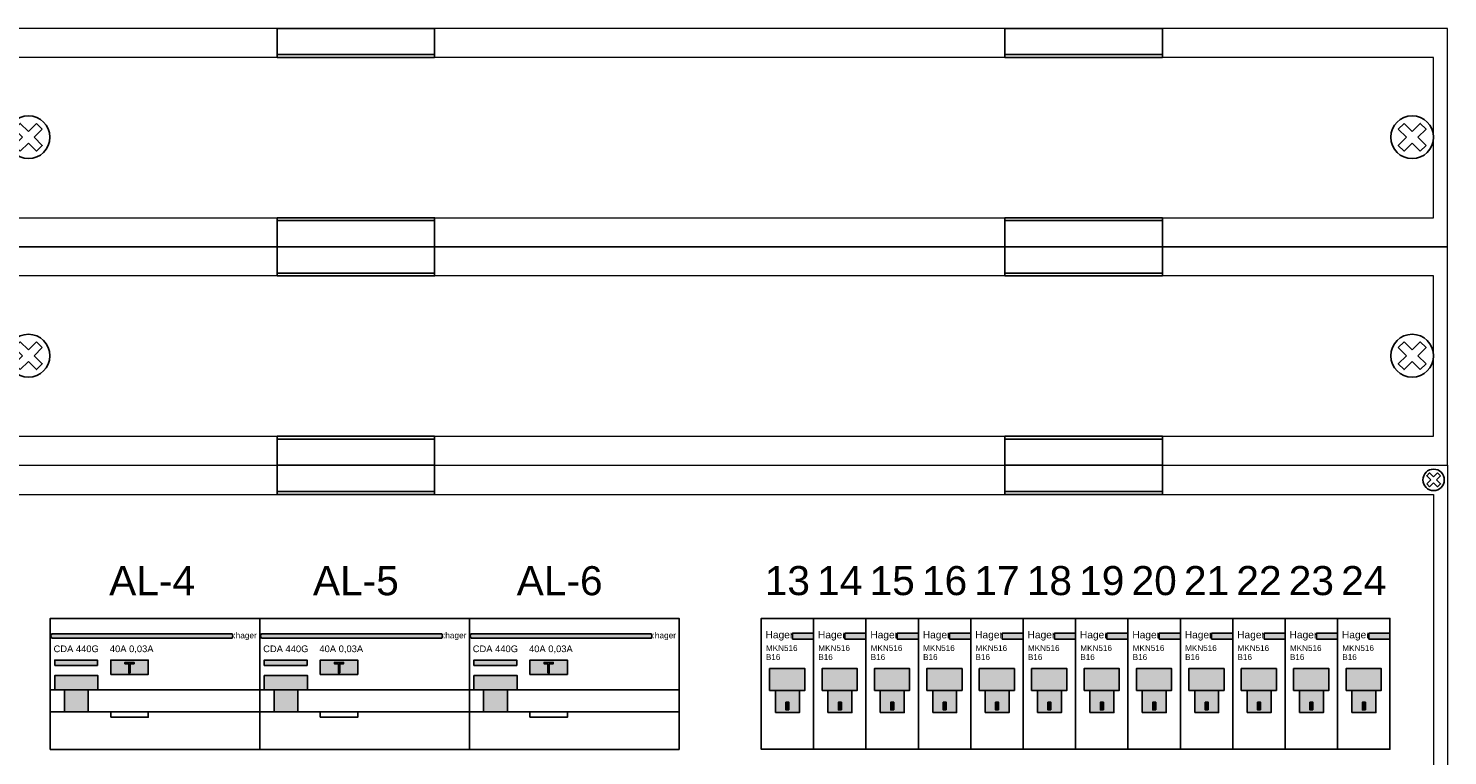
# Model space of a CAD drawing. Header units: millimetres. Extents: x -28926 to 10786, y -11879 to 29672.
# Tile 22 of 24: x -26300 to -21425, y 26885 to 29386. Entities that reach past the tile are written whole.
import ezdxf
from ezdxf.enums import TextEntityAlignment as Align

# ---------------------------------------------------------------- set-up
doc = ezdxf.new("R2010")
doc.units = ezdxf.units.MM
doc.header["$LTSCALE"] = 100
for name, color, linetype in [('EL$6----', 7, 'Continuous'), ('EL6112--', 7, 'Continuous'), ('PDF_Geometry', 7, 'Continuous')]:
    doc.layers.add(name, color=color, linetype=linetype)
doc.styles.add('Arial', font='arial.ttf')

# ---------------------------------------------------------------- blocks, each defined once
blk = doc.blocks.new('schroef')
at = {"layer": 'EL6112--', "color": 0}
for p, q in [((-23.8, 13.9), (-13.9, 23.8)), ((-9.9, 0), (-23.8, 13.9)), ((0, 9.9), (-13.9, 23.8)), ((23.8, -13.9), (9.9, 0)), ((13.9, -23.8), (0, -9.9)), ((13.9, -23.8), (23.8, -13.9))]:
    blk.add_line(p, q, dxfattribs=at)
for points in [[(0, -9.9), (-13.9, -23.8), (-23.8, -13.9), (-9.9, 0)], [(0, 9.9), (13.9, 23.8), (23.8, 13.9), (9.9, 0)]]:
    blk.add_lwpolyline(points, dxfattribs=at)
blk.add_circle((0, 0), 36.8, dxfattribs=at)
blk = doc.blocks.new('Hager klasse 1 opvul')
for points in [[(979.6, -100.1), (1520.8, -100.1), (1520.8, 0), (979.6, 0)], [(3479.9, -100.1), (4021.2, -100.1), (4021.2, 0), (3479.9, 0)], [(979.6, -651), (1520.8, -651), (1520.8, -751.1), (979.6, -751.1)], [(3479.9, -651), (4021.2, -651), (4021.2, -751.1), (3479.9, -751.1)]]:
    blk.add_lwpolyline(points, close=True)
for points in [[(1520.8, -90.1), (979.6, -90.1)], [(4021.2, -90.1), (3479.9, -90.1)], [(1520.8, -661), (979.6, -661)], [(4021.2, -661), (3479.9, -661)]]:
    blk.add_lwpolyline(points)
at = {"layer": 'PDF_Geometry', "lineweight": 5}
for points in [[(0, -751.1), (5000.7, -751.1), (5000.7, 0), (0, 0)], [(4952.6, -100.1), (51.9, -100.1), (51.9, -651), (4952.6, -651)]]:
    blk.add_lwpolyline(points, close=True, dxfattribs=at)
at = {"yscale": 2, "zscale": 2}
for p, xscale in [((125.5, -374.4), -2), ((4879, -374.4), 2)]:
    blk.add_blockref('schroef', p, dxfattribs=dict(at, xscale=xscale))
blk = doc.blocks.new('*U63')
for points in [[(979.6, -100.1), (1520.8, -100.1), (1520.8, 0), (979.6, 0)], [(3479.9, -100.1), (4021.2, -100.1), (4021.2, 0), (3479.9, 0)], [(200.5, -976.7), (2360.5, -976.7), (2360.5, -526.7), (200.5, -526.7)], [(2642.7, -976.3), (4802.7, -976.3), (4802.7, -526.3), (2642.7, -526.3)]]:
    blk.add_lwpolyline(points, close=True)
for points in [[(1520.8, -90.1), (979.6, -90.1)], [(4021.2, -90.1), (3479.9, -90.1)]]:
    blk.add_lwpolyline(points)
at = {"layer": 'PDF_Geometry', "lineweight": 5}
blk.add_lwpolyline([(0, -4506.8), (0, 0), (5000.7, 0), (5000.7, -4506.8), (0, -4506.8)], dxfattribs=at)
blk.add_lwpolyline([(4952.6, -4406.7), (51.9, -4406.7), (51.9, -100.1), (4952.6, -100.1)], close=True, dxfattribs=at)
at = {"xscale": -1, "rotation": 180}
blk.add_blockref('schroef', (4952.6, -50.1), dxfattribs=at)
blk = doc.blocks.new('*U68')
h = blk.add_hatch(color=160)
h.dxf.hatch_style = 1
h.paths.add_polyline_path([(18, -5.09), (10.74, -5.09), (10.74, -7.09), (18, -7.09)])
h = blk.add_hatch(color=253)
h.dxf.hatch_style = 1
h.paths.add_polyline_path([(15, -17.27), (2.9, -17.27), (2.9, -24.78), (15, -24.78)])
blk.add_hatch(color=253).paths.add_polyline_path([(4.93, -32.36), (13.15, -32.36), (13.15, -24.78), (4.93, -24.78)])
h = blk.add_hatch(color=7)
h.dxf.hatch_style = 1
h.paths.add_polyline_path([(9.55, -31.45), (9.55, -28.83), (8.52, -28.83), (8.52, -31.45)])
at = {"color": 0}
for p, q in [((10.74, -5.09), (18, -5.09)), ((10.74, -5.09), (10.74, -7.09)), ((10.74, -7.09), (18, -7.09)), ((18, -5.09), (18, -7.09)), ((15, -24.75), (15, -17.27)), ((15, -24.75), (15, -17.27))]:
    blk.add_line(p, q, dxfattribs=at)
blk.add_lwpolyline([(0, 0), (0, -45), (18, -45), (18, 0), (0, 0)], dxfattribs=at)
for points in [[(2.9, -24.78), (15, -24.78), (15, -17.27), (2.9, -17.27)], [(4.93, -32.36), (13.15, -32.36), (13.15, -24.78), (4.93, -24.78)], [(4.93, -32.36), (13.15, -32.36), (13.15, -24.78), (4.93, -24.78)]]:
    blk.add_lwpolyline(points, close=True, dxfattribs=at)
blk.add_lwpolyline([(9.55, -31.45), (9.55, -28.83), (8.52, -28.83), (8.52, -31.45)], close=True)
at = {"color": 160, "style": 'Arial'}
blk.add_text('Hager', height=2.5, dxfattribs=at).set_placement((1.51, -6.87))
at = {"style": 'Arial'}
for tag, p in [('TYPE', (1.63, -11.21)), ('BEVEILIGINSWAARDE', (1.63, -14.29))]:
    blk.add_attdef(tag, p, '', height=2, dxfattribs=at)
blk = doc.blocks.new('*U64')
h = blk.add_hatch(color=160)
h.dxf.hatch_style = 1
edge = h.paths.add_edge_path()
edge.add_line((5.5, -68), (624.8, -68))
edge.add_arc((612.7, -60.5), 14.2, 327.9879, 392.0121)
edge.add_line((624.8, -52.9), (5.5, -52.9))
edge.add_arc((13.3, -60.5), 10.8, 135.8315, 224.1685)
h = blk.add_hatch(color=1)
h.dxf.hatch_style = 1
h.paths.add_polyline_path([(162.3, -142.9), (15.5, -142.9), (15.5, -161.5), (162.3, -161.5)])
h = blk.add_hatch(color=160)
h.dxf.hatch_style = 1
h.paths.add_polyline_path([(336.6, -142.9), (207.7, -142.9), (207.7, -192.5), (336.6, -192.5)])
h = blk.add_hatch(color=256)
h.dxf.hatch_style = 1
h.paths.add_polyline_path([(164.1, -196.2), (15.3, -196.2), (15.3, -245.8), (164.1, -245.8)])
blk.add_hatch(color=256).paths.add_polyline_path([(48.9, -321), (130.4, -321), (130.4, -245.8), (48.9, -245.8)])
at = {"color": 0}
blk.add_lwpolyline([(0, 0), (0, -450), (720, -450), (720, 0), (0, 0)], dxfattribs=at)
blk.add_lwpolyline([(5.5, -68), (624.8, -68, 0.28686), (624.8, -52.9), (5.5, -52.9, 0.405738)], format="xyb", close=True)
at = {"flags": 128}
for points in [[(15.5, -161.5), (162.3, -161.5), (162.3, -142.9), (15.5, -142.9), (15.5, -161.5)], [(207.7, -192.5), (336.6, -192.5), (336.6, -142.9), (207.7, -142.9), (207.7, -192.5)], [(15.3, -245.8), (15.3, -196.2), (164.1, -196.2), (164.1, -245.8), (15.3, -245.8)], [(0, -245.8), (720, -245.8)], [(0, -321), (720, -321)], [(207.7, -339.6), (336.6, -339.6), (336.6, -321), (207.7, -321), (207.7, -339.6)]]:
    blk.add_lwpolyline(points, dxfattribs=at)
blk.add_lwpolyline([(269.9, -155.6), (256.5, -155.6), (256.5, -151.1), (287.8, -151.1), (287.8, -155.6), (274.4, -155.6), (274.4, -186.9), (269.9, -186.9)], close=True)
at = {"color": 0}
blk.add_lwpolyline([(48.9, -321), (130.4, -321), (130.4, -245.8), (48.9, -245.8)], close=True, dxfattribs=at)
blk.add_lwpolyline([(48.9, -321), (130.4, -321), (130.4, -245.8), (48.9, -245.8)], close=True, dxfattribs=at)
at = {"color": 160, "style": 'Arial'}
blk.add_text(':hager', height=20.34, dxfattribs=at).set_placement((629.1, -68.1))
at = {"style": 'Arial'}
blk.add_text('40A 0,03A', height=23, dxfattribs=at).set_placement((204.8, -115.7))
blk.add_attdef('TYPENUMMER', (11.5, -115.7), '', height=23, dxfattribs=at)

msp = doc.modelspace()

# ---------------------------------------------------------------- block references
at = {"layer": 'EL$6----'}
for name, p in [('Hager klasse 1 opvul', (-26425.5, 29385.9)), ('Hager klasse 1 opvul', (-26425.5, 28634.8)), ('*U63', (-26425.5, 27883.7))]:
    msp.add_blockref(name, p, dxfattribs=at)
for p in [(-26225, 27356.9), (-25505, 27356.9), (-24785, 27356.9)]:
    msp.add_blockref('*U64', p, dxfattribs=at).add_auto_attribs({'TYPENUMMER': 'CDA 440G'})
at = {"layer": 'EL$6----', "xscale": 10, "yscale": 10, "zscale": 10}
for p in [(-23782.8, 27357.3), (-23602.8, 27357.3), (-23422.8, 27357.3), (-23242.8, 27357.3), (-23062.8, 27357.3), (-22882.8, 27357.3), (-22702.8, 27357.3), (-22522.8, 27357.3), (-22342.8, 27357.3), (-22162.8, 27357.3), (-21982.8, 27357.3), (-21802.8, 27357.3)]:
    msp.add_blockref('*U68', p, dxfattribs=at).add_auto_attribs({'TYPE': 'MKN516', 'BEVEILIGINSWAARDE': 'B16'})

# ---------------------------------------------------------------- texts
at = {"layer": 'EL$6----', "color": 0, "style": 'Arial'}
for s, p in [('AL-4', (-25875, 27406.9)), ('AL-5', (-25175, 27406.9)), ('AL-6', (-24475, 27406.9)), ('13', (-23692.8, 27407.3)), ('14', (-23512.8, 27407.3)), ('15', (-23332.8, 27407.3)), ('16', (-23152.8, 27407.3)), ('17', (-22972.8, 27407.3)), ('18', (-22792.8, 27407.3)), ('19', (-22612.8, 27407.3)), ('20', (-22432.8, 27407.3)), ('21', (-22252.8, 27407.3)), ('22', (-22072.8, 27407.3)), ('23', (-21892.8, 27407.3)), ('24', (-21712.8, 27407.3))]:
    msp.add_text(s, height=100, dxfattribs=at).set_placement(p, align=Align.BOTTOM_CENTER)

doc.saveas('drawing.dxf')
